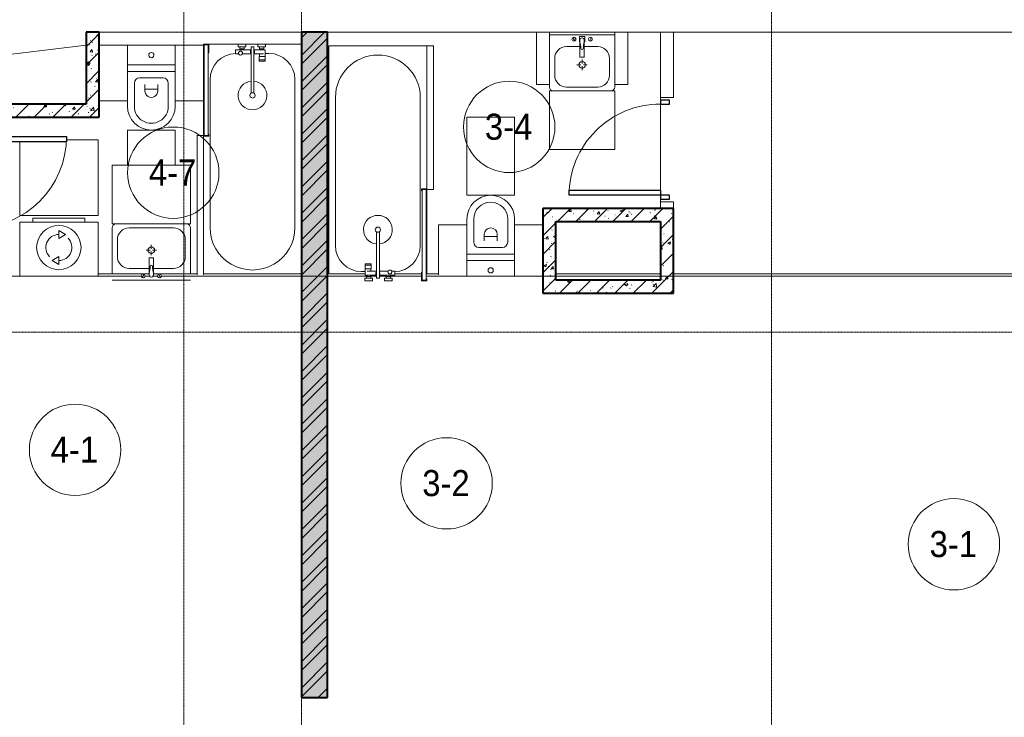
# Model space of a CAD drawing. Header units: millimetres. Extents: x 5617 to 112069, y 7718 to 237687.
# Tile 29 of 62: x 55788 to 63331, y 60349 to 65696. Entities that reach past the tile are written whole.
import ezdxf

# ---------------------------------------------------------------- set-up
doc = ezdxf.new("R2010")
doc.units = ezdxf.units.MM
doc.linetypes.add('ADSK_Линия сетки', pattern=[25, 20, -2.5, 0, -2.5])
doc.linetypes.add('Линия сетки', pattern=[25, 20, -2.5, 0, -2.5])
for name, color, linetype, lineweight in [('Двери', 7, 'Continuous', 18), ('Марки помещений', 7, 'Continuous', 20), ('Мебель', 7, 'Continuous', 18), ('Оси', 7, 'Continuous', 9), ('Перекрытия', 7, 'Continuous', 18), ('Сантехнические приборы', 7, 'Continuous', 18), ('Стены', 7, 'Continuous', 18), ('Стены разрез', 7, 'Continuous', 40), ('Форма', 7, 'Continuous', 18), ('Формообразующий элемент-перекрытие', 7, 'Continuous', 18), ('Электрооборудование', 7, 'Continuous', 18)]:
    doc.layers.add(name, color=color, linetype=linetype, lineweight=lineweight)
doc.styles.add('Arial_3', font='arial.ttf', dxfattribs={"width": 0.9, "height": 200})
pattern_1 = [(50, (0, 0), (218.62117, -19.1268), [22.86, -251.46]), (355, (0, 0), (-42.2919, 229.2684), [18.288, -201.168]), (100.451, (18.22, -1.6), (176.3311, 210.13963), [19.428, -213.708]), (46.184, (0, 60.96), (325.29495, -50.4516), [34.29, -377.19]), (96.636, (27.1, 56.76), (284.883, 296.9127), [29.142, -320.562]), (351.184, (0, 60.96), (284.8858, 296.9107), [27.432, -301.752]), (21, (30.48, 45.72), (181.93753, -122.71832), [22.86, -251.46]), (326, (30.48, 45.72), (74.1622, 221.0262), [18.288, -201.168]), (71.451, (45.64, 35.5), (256.10035, 98.30526), [19.428, -213.708]), (37.5, (0, 0), (3.70639, 101.465895), [3.353, -195.377, 3.353, -200.863, -201.93]), (37.5, (0, 0), (3.70639, 101.465895), [-402.946, 3.353, -198.577]), (7.5, (0, 0), (80.18358, 120.21653), [3.353, -113.081, 3.353, -190.805, -76.962]), (7.5, (0, 0), (80.18358, 120.21653), [-310.591, 3.353, -73.609]), (327.5, (-67.97, 0), (162.70865, -6.87497), [3.353, -72.847, 3.353, -234.391, -315.468]), (327.5, (-67.97, 0), (162.70865, -6.87497), [-313.944, 3.353, -312.115]), (317.5, (-98.45, 0), (177.75468, 30.51183), [3.353, -95.707, 3.353, -154.534, -224.028]), (317.5, (-98.45, 0), (177.75468, 30.51183), [-256.946, 3.353, -220.675])]
pattern_2 = [(45, (0, 0), (-70.71068, 70.71068), [])]

# ---------------------------------------------------------------- blocks, each defined once
blk = doc.blocks.new('MR_Унитаз напольный - Санузел с ванной-V29-МКСС_K1_L26_85_950_1')
at = {"layer": 'Сантехнические приборы', "color": 253, "true_color": 0xaaaaaa}
for p, q in [((-182.5, 0), (-182.5, 267.5)), ((-130, 267.5), (-130, 90)), ((130, 90), (130, 267.5)), ((182.5, 267.5), (182.5, 0)), ((-50, 150), (-50, 100)), ((-50, 135), (50, 135)), ((50, 100), (50, 150)), ((182.5, 0), (-182.5, 0)), ((-182.5, -50), (-182.5, 0)), ((-182.5, 0), (182.5, 0)), ((-90, 50), (90, 50)), ((182.5, 0), (182.5, -50)), ((-182.5, -50), (182.5, -50)), ((-182.5, -200), (-182.5, -50)), ((182.5, -50), (-182.5, -50)), ((182.5, -50), (182.5, -200)), ((182.5, -200), (-182.5, -200))]:
    blk.add_line(p, q, dxfattribs=at)
for centre, radius, start, end in [((0, 267.5), 182.5, 0, 180), ((0, 267.5), 130, 360, 180), ((0, 150), 50, 360, 180), ((-90, 90), 40, 180, 270), ((90, 90), 40, 270, 360), ((0, -125), 20, 360, 180), ((0, -125), 20, 180, 360)]:
    blk.add_arc(centre, radius, start, end, dxfattribs=at)
blk = doc.blocks.new('MR_Зона обслуживания - MR_Зона обслуживания-V32-МКСС_K1_L26_85_950_1')
at = {"layer": 'Мебель', "lineweight": 9}
for p, q in [((-182.5, 269.8), (-182.5, 0)), ((182.5, 0), (182.5, 269.8)), ((-182.5, 0), (182.5, 0))]:
    blk.add_line(p, q, dxfattribs=at)
blk = doc.blocks.new('MR_Тумба-Умывальник с зеркалом - Тумба-умывальник_600-V33-МКСС_K1_L26_85_950_1')
at = {"layer": 'Сантехнические приборы', "color": 253, "true_color": 0xaaaaaa}
for p, q in [((-300, -20), (300, -20)), ((-300, -67.8), (-300, -420)), ((-69.7, -39.8), (-55.6, -66.3)), ((-20, -67.8), (-20, -73.1)), ((-20, -73.1), (-17, -73.1)), ((-17, -60), (-17, -73.1)), ((-17, -73.1), (-17, -187.9)), ((17, -73.1), (17, -60)), ((17, -187.9), (17, -73.1)), ((17, -73.1), (20, -73.1)), ((20, -73.1), (20, -67.8)), ((69.7, -39.8), (55.6, -66.3)), ((300, -420), (300, -67.8)), ((-17, -110), (-170, -110)), ((170, -110), (17, -110)), ((-260, -200), (-260, -330)), ((-14, -190.9), (14, -190.9)), ((0, -210), (0, -240)), ((260, -330), (260, -200)), ((-10, -250), (-40, -250)), ((0, -290), (0, -260)), ((40, -250), (10, -250)), ((-170, -420), (170, -420))]:
    blk.add_line(p, q, dxfattribs=at)
for centre, radius, start, end in [((-62.7, -53.1), 15, 360, 180), ((-62.7, -53.1), 15, 180, 360), ((0, -60), 17, 360, 180), ((-217.6, -129.9), 208.5, 1.5946, 15.81769), ((217.6, -129.9), 208.5, 164.18231, 178.4054), ((62.7, -53.1), 15, 360, 180), ((62.7, -53.1), 15, 180, 360), ((-170, -200), 90, 90, 180), ((0, -124.1), 9.19, 180, 360), ((170, -200), 90, 360, 90), ((0, -250), 25, 0, 180), ((-14, -187.9), 3, 180, 270), ((-14, -187.9), 3, 195, 255), ((14, -187.9), 3, 270, 0), ((14, -187.9), 3, 285, 345), ((0, -250), 25, 180, 0), ((-170, -330), 90, 180, 270), ((170, -330), 90, 270, 360), ((-270, -420), 30, 180, 270), ((270, -420), 30, 270, 360)]:
    blk.add_arc(centre, radius, start, end, dxfattribs=at)
blk = doc.blocks.new('MR_Зона обслуживания - MR_Зона обслуживания-2560087-МКСС_K1_L26_85_950_1')
at = {"layer": 'Мебель', "lineweight": 9}
for p, q in [((300, 0), (-300, 0)), ((-300, 0), (-300, -450)), ((300, -450), (300, 0)), ((-300, -450), (300, -450))]:
    blk.add_line(p, q, dxfattribs=at)
blk = doc.blocks.new('MR_Ванна - Санузел с ванной_1800x750-V34-МКСС_K1_L26_85_950_1')
at = {"layer": 'Сантехнические приборы', "color": 253, "true_color": 0xaaaaaa}
for p, q in [((630, 700), (-505, 700)), ((210, 750.1), (195, 750.1)), ((195, 750.1), (195, 710)), ((195, 710), (210, 710)), ((200, 715), (200, 745.1)), ((200, 745.1), (210, 745.1)), ((200, 745.1), (200, 715)), ((895, 745.1), (200, 745.1)), ((210, 715), (200, 715)), ((200, 715), (895, 715)), ((210, 745.1), (210, 750.1)), ((210, 750), (467.5, 750)), ((210, 710), (210, 715)), ((895, 715), (835, 715)), ((835, 715), (835, 710)), ((835, 710), (900, 710)), ((900, 750), (885, 750)), ((885, 750), (885, 745.1)), ((885, 745.1), (895, 745.1)), ((895, 745.1), (895, 715)), ((895, 715), (895, 745.1)), ((900, 710), (900, 750)), ((900, 710), (900, 484.8)), ((826.3, 504.1), (858, 504.1)), ((826.3, 480.7), (826.3, 504.1)), ((826.3, 386.3), (826.3, 453.7)), ((858, 504.1), (858, 386.3)), ((858, 468.3), (866, 468.3)), ((858, 441.4), (858, 468.3)), ((866, 471), (880, 471)), ((866, 439), (866, 471)), ((866, 468.3), (866, 441.4)), ((880, 484.8), (900, 484.8)), ((880, 425), (880, 484.8)), ((880, 471), (880, 439)), ((900, 484.8), (900, 425)), ((524.9, 386.3), (880, 386.3)), ((866, 441.4), (858, 441.4)), ((880, 439), (866, 439)), ((900, 425), (880, 425)), ((880, 386.3), (880, 363.7)), ((900, 425), (900, 335)), ((880, 363.7), (524.9, 363.7)), ((770.9, 276.9), (770.9, 323.9)), ((770.9, 323.9), (780, 323.9)), ((780, 276.9), (780, 323.9)), ((780, 323.9), (807.5, 323.9)), ((780, 323.9), (780, 276.9)), ((807.5, 323.9), (807.5, 276.9)), ((807.5, 278.8), (807.5, 321.6)), ((807.5, 321.6), (826.3, 321.6)), ((826.3, 291.7), (826.3, 363.7)), ((858, 363.7), (858, 291.7)), ((858, 291.7), (858, 318.6)), ((858, 318.6), (866, 318.6)), ((866, 289), (866, 321)), ((866, 321), (880, 321)), ((866, 318.6), (866, 291.7)), ((880, 275.2), (880, 335)), ((880, 335), (900, 335)), ((880, 321), (880, 289)), ((900, 335), (900, 275.2)), ((780, 276.9), (770.9, 276.9)), ((807.5, 276.9), (780, 276.9)), ((858, 278.8), (807.5, 278.8)), ((830, 250), (830, 278.8)), ((858, 291.7), (858, 278.8)), ((866, 291.7), (858, 291.7)), ((880, 289), (866, 289)), ((900, 275.2), (880, 275.2)), ((900, 275.2), (900, 0)), ((-505, 50), (630, 50))]:
    blk.add_line(p, q, dxfattribs=at)
for centre, radius, start, end in [((-505, 375), 325, 90, 270), ((630, 500), 200, 1.36846, 90), ((508.5, 375), 110, 5.91598, 354.08402), ((832.8, 467.2), 15, 90, 270), ((832.8, 467.2), 15, 244.04828, 115.95172), ((832.8, 467.2), 15, 270, 90), ((508.5, 375), 20, 90, 270), ((508.5, 375), 20, 270, 90), ((508.5, 375), 20, 325.4667, 34.5333), ((843.9, 375), 15.5, 47.00933, 132.99067), ((843.9, 375), 15.5, 227.00933, 312.99067), ((630, 250), 200, 270, 360)]:
    blk.add_arc(centre, radius, start, end, dxfattribs=at)
blk = doc.blocks.new('MR_Зона обслуживания - MR_Зона обслуживания-V35-МКСС_K1_L26_85_950_1')
at = {"layer": 'Мебель', "lineweight": 9}
for p, q in [((550, 50), (-518.2, 50)), ((-518.2, 0), (545.1, 0)), ((550, 0.1), (550, 50))]:
    blk.add_line(p, q, dxfattribs=at)
blk = doc.blocks.new('MR_Зона обслуживания - MR_Зона обслуживания-V36-МКСС_K1_L26_85_950_1')
at = {"layer": 'Мебель', "lineweight": 9}
for p, q in [((108.75, 425), (-108.75, 425)), ((-108.75, 0), (108.75, 0))]:
    blk.add_line(p, q, dxfattribs=at)
blk = doc.blocks.new('MR_Зона обслуживания - MR_Зона обслуживания-V37-МКСС_K1_L26_85_950_1')
at = {"layer": 'Мебель', "lineweight": 9}
for p, q in [((108.8, 425), (-108.8, 425)), ((-108.8, 425), (-108.8, 7.5)), ((-108.8, 0), (108.8, 0))]:
    blk.add_line(p, q, dxfattribs=at)
blk = doc.blocks.new('MR_Стиральная машина - Стиральная машина_450-2560113-МКСС_K1_L26_85_950_1')
at = {"layer": 'Электрооборудование', "color": 253, "true_color": 0xaaaaaa}
for p, q in [((-300, 420), (300, 420)), ((-300, 5.6), (-300, 420)), ((-200, 450), (200, 450)), ((-200, 420), (-200, 450)), ((200, 450), (200, 420)), ((300, 420), (300, 5.6)), ((0, 355), (52, 325)), ((0, 295), (0, 355)), ((52, 325), (0, 295)), ((-52, 125), (0, 155)), ((0, 155), (0, 95)), ((0, 95), (-52, 125))]:
    blk.add_line(p, q, dxfattribs=at)
for radius, start, end in [(170, 0, 180), (100, 90, 225), (100, 270, 45), (170, 180, 0)]:
    blk.add_arc((0, 225), radius, start, end, dxfattribs=at)
blk = doc.blocks.new('MR_Зона обслуживания - MR_Зона обслуживания-V40-МКСС_K1_L26_85_950_1')
at = {"layer": 'Мебель', "lineweight": 9}
for p, q in [((-300, 565), (-300, 0)), ((300, 580), (58.5, 580)), ((300, 0), (300, 580)), ((-300, 0), (300, 0))]:
    blk.add_line(p, q, dxfattribs=at)
blk = doc.blocks.new('MR_Тумба-Умывальник с зеркалом - Тумба-умывальник_500-2498977-МКСС_K1_L26_85_950_1')
at = {"layer": 'Сантехнические приборы', "color": 253, "true_color": 0xaaaaaa}
for p, q in [((250, 0), (-250, 0)), ((-250, -20), (250, -20)), ((-69.7, -39.8), (-55.6, -66.3)), ((20, -33.1), (-20, -33.1)), ((-20, -33.1), (-20, -73.1)), ((-20, -73.1), (-17, -73.1)), ((-17, -60), (-17, -73.1)), ((-17, -73.1), (-17, -187.9)), ((17, -73.1), (17, -60)), ((17, -187.9), (17, -73.1)), ((17, -73.1), (20, -73.1)), ((20, -73.1), (20, -33.1)), ((69.7, -39.8), (55.6, -66.3)), ((-17, -110), (-120, -110)), ((120, -110), (17, -110)), ((-210, -200), (-210, -330)), ((-14, -190.9), (14, -190.9)), ((0, -210), (0, -240)), ((210, -330), (210, -200)), ((-10, -250), (-40, -250)), ((0, -290), (0, -260)), ((40, -250), (10, -250)), ((-250, -400), (-250, -420)), ((-120, -420), (120, -420)), ((250, -420), (250, -400))]:
    blk.add_line(p, q, dxfattribs=at)
for centre, radius, start, end in [((-62.7, -53.1), 15, 360, 180), ((-62.7, -53.1), 15, 180, 360), ((0, -60), 17, 360, 180), ((-217.6, -129.9), 208.5, 1.5946, 15.81769), ((217.6, -129.9), 208.5, 164.18231, 178.4054), ((62.7, -53.1), 15, 360, 180), ((62.7, -53.1), 15, 180, 360), ((-120, -200), 90, 90, 180), ((0, -124.1), 9.19, 180, 360), ((120, -200), 90, 360, 90), ((0, -250), 25, 0, 180), ((-14, -187.9), 3, 180, 270), ((-14, -187.9), 3, 195, 255), ((14, -187.9), 3, 270, 0), ((14, -187.9), 3, 285, 345), ((0, -250), 25, 180, 0), ((-120, -330), 90, 180, 270), ((120, -330), 90, 270, 360), ((-220, -420), 30, 180, 270), ((220, -420), 30, 270, 360)]:
    blk.add_arc(centre, radius, start, end, dxfattribs=at)
blk = doc.blocks.new('MR_Зона обслуживания - MR_Зона обслуживания-2560112-МКСС_K1_L26_85_950_1')
at = {"layer": 'Мебель', "lineweight": 9}
for p, q in [((250, 0), (-250, 0)), ((-250, 0), (-250, -450)), ((250, -450), (250, 0)), ((-250, -450), (250, -450))]:
    blk.add_line(p, q, dxfattribs=at)
blk = doc.blocks.new('MR_Зона обслуживания - MR_Зона обслуживания-2638942-МКСС_K1_L26_85_950_1')
at = {"layer": 'Мебель', "lineweight": 9}
for p, q in [((50, 0), (-50, 0)), ((-50, 0), (-50, -400)), ((50, -400), (50, 0)), ((-50, -400), (50, -400))]:
    blk.add_line(p, q, dxfattribs=at)
blk = doc.blocks.new('MR_Унитаз напольный - Санузел с ванной-V41-МКСС_K1_L26_85_950_1')
at = {"layer": 'Сантехнические приборы', "color": 253, "true_color": 0xaaaaaa}
for p, q in [((-182.5, 0), (-182.5, 267.5)), ((-130, 267.5), (-130, 90)), ((130, 90), (130, 267.5)), ((182.5, 267.5), (182.5, 0)), ((-50, 150), (-50, 100)), ((-50, 135), (50, 135)), ((50, 100), (50, 150)), ((182.5, 0), (-182.5, 0)), ((-182.5, -50), (-182.5, 0)), ((-182.5, 0), (182.5, 0)), ((-90, 50), (90, 50)), ((182.5, 0), (182.5, -50)), ((-182.5, -50), (182.5, -50)), ((-182.5, -164), (-182.5, -50)), ((182.5, -50), (-182.5, -50)), ((182.5, -50), (182.5, -164))]:
    blk.add_line(p, q, dxfattribs=at)
for centre, radius, start, end in [((0, 267.5), 182.5, 0, 180), ((0, 267.5), 130, 360, 180), ((0, 150), 50, 360, 180), ((-90, 90), 40, 180, 270), ((90, 90), 40, 270, 360), ((0, -125), 20, 360, 180), ((0, -125), 20, 180, 360)]:
    blk.add_arc(centre, radius, start, end, dxfattribs=at)
blk = doc.blocks.new('MR_Зона обслуживания - MR_Зона обслуживания-2560083-МКСС_K1_L26_85_950_1')
at = {"layer": 'Мебель', "lineweight": 9}
for p, q in [((182.5, 600), (-182.5, 600)), ((-182.5, 600), (-182.5, 0)), ((182.5, 0), (182.5, 600)), ((-182.5, 0), (182.5, 0))]:
    blk.add_line(p, q, dxfattribs=at)
blk = doc.blocks.new('MR_Зона обслуживания - MR_Зона обслуживания-V42-МКСС_K1_L26_85_950_1')
at = {"layer": 'Мебель', "lineweight": 9}
blk.add_line((108.75, 425), (-108.75, 425), dxfattribs=at)
blk = doc.blocks.new('MR_Зона обслуживания - MR_Зона обслуживания-V43-МКСС_K1_L26_85_950_1')
at = {"layer": 'Мебель', "lineweight": 9}
for p, q in [((108.8, 425), (-108.8, 425)), ((-108.8, 425), (-108.8, 41.5))]:
    blk.add_line(p, q, dxfattribs=at)
blk = doc.blocks.new('MR_Ванна - Санузел с ванной_1800x750-V44-МКСС_K1_L26_85_950_1')
at = {"layer": 'Сантехнические приборы', "color": 253, "true_color": 0xaaaaaa}
for p, q in [((-900, 0), (-900, 750)), ((630, 700), (-505, 700)), ((210, 750.1), (195, 750.1)), ((195, 750.1), (195, 710)), ((195, 710), (210, 710)), ((200, 715), (200, 745.1)), ((200, 745.1), (210, 745.1)), ((200, 745.1), (200, 715)), ((895, 745.1), (200, 745.1)), ((210, 715), (200, 715)), ((200, 715), (895, 715)), ((210, 745.1), (210, 750.1)), ((210, 750), (846.9, 750)), ((210, 710), (210, 715)), ((895, 715), (835, 715)), ((835, 715), (835, 710)), ((835, 710), (900, 710)), ((900, 750), (885, 750)), ((885, 750), (885, 745.1)), ((885, 745.1), (895, 745.1)), ((895, 745.1), (895, 715)), ((895, 715), (895, 745.1)), ((900, 710), (900, 750)), ((826.3, 504.1), (858, 504.1)), ((826.3, 480.7), (826.3, 504.1)), ((826.3, 386.3), (826.3, 453.7)), ((858, 504.1), (858, 386.3)), ((858, 468.3), (866, 468.3)), ((858, 441.4), (858, 468.3)), ((866, 471), (880, 471)), ((866, 439), (866, 471)), ((866, 468.3), (866, 441.4)), ((880, 484.8), (900, 484.8)), ((880, 425), (880, 484.8)), ((880, 471), (880, 439)), ((900, 484.8), (900, 425)), ((524.9, 386.3), (880, 386.3)), ((866, 441.4), (858, 441.4)), ((880, 439), (866, 439)), ((900, 425), (880, 425)), ((880, 386.3), (880, 363.7)), ((880, 363.7), (524.9, 363.7)), ((770.9, 276.9), (770.9, 323.9)), ((770.9, 323.9), (780, 323.9)), ((780, 276.9), (780, 323.9)), ((780, 323.9), (807.5, 323.9)), ((780, 323.9), (780, 276.9)), ((807.5, 323.9), (807.5, 276.9)), ((807.5, 278.8), (807.5, 321.6)), ((807.5, 321.6), (826.3, 321.6)), ((826.3, 291.7), (826.3, 363.7)), ((858, 363.7), (858, 291.7)), ((858, 291.7), (858, 318.6)), ((858, 318.6), (866, 318.6)), ((866, 289), (866, 321)), ((866, 321), (880, 321)), ((866, 318.6), (866, 291.7)), ((880, 275.2), (880, 335)), ((880, 335), (900, 335)), ((880, 321), (880, 289)), ((900, 335), (900, 275.2)), ((780, 276.9), (770.9, 276.9)), ((807.5, 276.9), (780, 276.9)), ((858, 278.8), (807.5, 278.8)), ((830, 250), (830, 278.8)), ((858, 291.7), (858, 278.8)), ((866, 291.7), (858, 291.7)), ((880, 289), (866, 289)), ((900, 275.2), (880, 275.2)), ((846.9, 0), (-900, 0)), ((-505, 50), (630, 50))]:
    blk.add_line(p, q, dxfattribs=at)
for centre, radius, start, end in [((-505, 375), 325, 90, 270), ((630, 500), 200, 1.18568, 90), ((508.5, 375), 110, 5.91598, 354.08402), ((832.8, 467.2), 15, 90, 270), ((832.8, 467.2), 15, 244.04828, 115.95172), ((832.8, 467.2), 15, 270, 90), ((508.5, 375), 20, 90, 270), ((508.5, 375), 20, 270, 90), ((508.5, 375), 20, 325.4667, 34.5333), ((843.9, 375), 15.5, 47.00933, 132.99067), ((843.9, 375), 15.5, 227.00933, 312.99067), ((630, 250), 200, 270, 360)]:
    blk.add_arc(centre, radius, start, end, dxfattribs=at)
blk = doc.blocks.new('MR_Зона обслуживания - MR_Зона обслуживания-2560092-МКСС_K1_L26_85_950_1')
at = {"layer": 'Мебель', "lineweight": 9}
for p, q in [((550, 50), (-550, 50)), ((-550, 50), (-550, 0)), ((-550, 0), (545.1, 0)), ((550, 0.1), (550, 50))]:
    blk.add_line(p, q, dxfattribs=at)
blk = doc.blocks.new('A_DOR_Door - Вн_3_Одинарная_800x2100-3005223-МКСС_K1_L26_85_950_1')
at = {"layer": 'Двери', "color": 253, "lineweight": 30, "true_color": 0xaaaaaa}
for p, q in [((-350, 50), (-350, 750)), ((-350, 750), (-310, 750)), ((-350, 50), (-350, 750)), ((-310, 750), (-310, 50)), ((-380, 50), (-380, -20)), ((-350, 50), (-380, 50)), ((-310, 50), (-350, 50)), ((-350, -20), (-350, 50)), ((380, 50), (350, 50)), ((350, 50), (350, -20)), ((380, -20), (380, 50)), ((-380, -20), (-350, -20)), ((350, -20), (380, -20))]:
    blk.add_line(p, q, dxfattribs=at)
at = {"layer": 'Двери', "color": 254, "lineweight": 9, "true_color": 0xd4d4d4}
blk.add_arc((-350, 50), 700, 360, 90, dxfattribs=at)
blk = doc.blocks.new('A_DOR_Door - Вн_3_Одинарная_800x2100-3033227-МКСС_K1_L26_85_950_1')
at = {"layer": 'Двери', "color": 253, "lineweight": 30, "true_color": 0xaaaaaa}
for p, q in [((-350, 50), (-350, 750)), ((-350, 750), (-310, 750)), ((-350, 50), (-350, 750)), ((-310, 750), (-310, 50)), ((-380, 50), (-380, -20)), ((-350, 50), (-380, 50)), ((-310, 50), (-350, 50)), ((-350, -20), (-350, 50)), ((380, 50), (350, 50)), ((350, 50), (350, -20)), ((380, -20), (380, 50)), ((-380, -20), (-350, -20)), ((350, -20), (380, -20))]:
    blk.add_line(p, q, dxfattribs=at)
at = {"layer": 'Двери', "color": 254, "lineweight": 9, "true_color": 0xd4d4d4}
blk.add_arc((-350, 50), 700, 360, 90, dxfattribs=at)
blk = doc.blocks.new('135_SLK_K1_AR_rvt-1-МКСС_K1_L26_85_950_1')
at = {"layer": 'Стены разрез', "lineweight": 9, "true_color": 0xaaaaaa}
h = blk.add_hatch(dxfattribs=at)
h.set_pattern_fill('FP_2', color=253, style=0, pattern_type=2)
h.set_pattern_definition(pattern_1)
h.paths.add_polyline_path([(41600, 64950), (41600, 65600), (41500, 65600), (41500, 64950)])
h = blk.add_hatch(dxfattribs=at)
h.set_pattern_fill('FP_4', color=253, style=0, pattern_type=2)
h.set_pattern_definition(pattern_2)
h.paths.add_polyline_path([(41600, 64950), (41600, 65600), (41500, 65600), (41500, 64950)])
h = blk.add_hatch(dxfattribs=at)
h.set_pattern_fill('FP_2', color=253, style=0, pattern_type=2)
h.set_pattern_definition(pattern_1)
h.paths.add_polyline_path([(43263.4, 60500), (43350, 60500), (43350, 65600), (43150, 65600), (43150, 60500)])
h = blk.add_hatch(dxfattribs=at)
h.set_pattern_fill('FP_3', color=253, style=0, pattern_type=2)
h.set_pattern_definition([(45, (0, 0), (-101.02788, 101.02788), []), (45, (67.35, 0), (-101.02788, 101.02788), [])])
h.paths.add_polyline_path([(43263.4, 60500), (43350, 60500), (43350, 65600), (43150, 65600), (43150, 60500)])
h = blk.add_hatch(dxfattribs=at)
h.set_pattern_fill('FP_2', color=253, style=0, pattern_type=2)
h.set_pattern_definition(pattern_1)
h.paths.add_polyline_path([(41500, 64950), (41500, 65050), (40550, 65050), (40550, 64950), (40996.9, 64950)])
h = blk.add_hatch(dxfattribs=at)
h.set_pattern_fill('FP_4', color=253, style=0, pattern_type=2)
h.set_pattern_definition(pattern_2)
h.paths.add_polyline_path([(41500, 64950), (41500, 65050), (40550, 65050), (40550, 64950), (40996.9, 64950)])
h = blk.add_hatch(dxfattribs=at)
h.set_pattern_fill('FP_2', color=253, style=0, pattern_type=2)
h.set_pattern_definition(pattern_1)
h.paths.add_polyline_path([(45000, 63600), (45100, 63600), (45100, 64250), (45000, 64250), (45000, 63911.8)])
h = blk.add_hatch(dxfattribs=at)
h.set_pattern_fill('FP_4', color=253, style=0, pattern_type=2)
h.set_pattern_definition(pattern_2)
h.paths.add_polyline_path([(45000, 63600), (45100, 63600), (45100, 64250), (45000, 64250), (45000, 63911.8)])
h = blk.add_hatch(dxfattribs=at)
h.set_pattern_fill('FP_2', color=253, style=0, pattern_type=2)
h.set_pattern_definition(pattern_1)
h.paths.add_polyline_path([(45100, 64150), (45900, 64150), (45900, 64250), (45100, 64250)])
h = blk.add_hatch(dxfattribs=at)
h.set_pattern_fill('FP_4', color=253, style=0, pattern_type=2)
h.set_pattern_definition(pattern_2)
h.paths.add_polyline_path([(45100, 64150), (45900, 64150), (45900, 64250), (45100, 64250)])
h = blk.add_hatch(dxfattribs=at)
h.set_pattern_fill('FP_2', color=253, style=0, pattern_type=2)
h.set_pattern_definition(pattern_1)
h.paths.add_polyline_path([(46000, 63600), (46000, 64250), (45900, 64250), (45900, 63600)])
h = blk.add_hatch(dxfattribs=at)
h.set_pattern_fill('FP_4', color=253, style=0, pattern_type=2)
h.set_pattern_definition(pattern_2)
h.paths.add_polyline_path([(46000, 63600), (46000, 64250), (45900, 64250), (45900, 63600)])
h = blk.add_hatch(dxfattribs=at)
h.set_pattern_fill('FP_2', color=253, style=0, pattern_type=2)
h.set_pattern_definition(pattern_1)
h.paths.add_polyline_path([(45100, 63600), (45900, 63600), (45900, 63700), (45100, 63700)])
h = blk.add_hatch(dxfattribs=at)
h.set_pattern_fill('FP_4', color=253, style=0, pattern_type=2)
h.set_pattern_definition(pattern_2)
h.paths.add_polyline_path([(45100, 63600), (45900, 63600), (45900, 63700), (45100, 63700)])
at = {"color": 253, "lineweight": 18, "true_color": 0xaaaaaa}
blk.add_line((40737.1, 65407.8), (41500, 65500), dxfattribs=at)
at = {"layer": 'Перекрытия', "color": 253, "true_color": 0xaaaaaa}
for p, q in [((43150, 65600), (41600, 65600)), ((44950, 65600), (43350, 65600)), ((45550, 65600), (45050, 65600)), ((45900, 65600), (45650, 65600)), ((51350, 65600), (46000, 65600)), ((45900, 65080), (45900, 65100)), ((45900, 65100), (45900, 65080)), ((45900, 64390), (45900, 65050)), ((45900, 65050), (45900, 64390)), ((45900, 64300), (45900, 64320)), ((45900, 64320), (45900, 64300))]:
    blk.add_line(p, q, dxfattribs=at)
at = {"layer": 'Стены', "color": 253, "true_color": 0xaaaaaa}
for p, q in [((45900, 65100), (45900, 65600)), ((45900, 65600), (46000, 65600)), ((46000, 65600), (46000, 65100)), ((45900, 65100), (46000, 65100)), ((45900, 64250), (45900, 64300)), ((46000, 64300), (45900, 64300)), ((46000, 64300), (46000, 64250))]:
    blk.add_line(p, q, dxfattribs=at)
at = {"layer": 'Стены разрез', "color": 253, "true_color": 0xaaaaaa}
for p, q in [((41600, 65600), (41500, 65600)), ((41500, 65600), (41500, 65050)), ((41600, 64950), (41600, 65600)), ((43350, 65600), (43150, 65600)), ((43150, 65600), (43150, 60500)), ((43350, 60500), (43350, 65600)), ((41500, 65050), (40650, 65050)), ((40550, 64950), (41500, 64950)), ((41500, 64950), (41600, 64950)), ((45000, 64250), (45000, 63600)), ((45100, 64250), (45000, 64250)), ((45900, 64250), (45100, 64250)), ((46000, 64250), (45900, 64250)), ((46000, 63600), (46000, 64250)), ((45100, 63700), (45100, 64150)), ((45100, 64150), (45900, 64150)), ((45900, 64150), (45900, 63700)), ((45900, 63700), (45100, 63700)), ((45000, 63600), (45100, 63600)), ((45100, 63600), (45900, 63600)), ((45900, 63600), (46000, 63600)), ((43150, 60500), (43350, 60500))]:
    blk.add_line(p, q, dxfattribs=at)
at = {"layer": 'Двери', "color": 253, "lineweight": 18, "true_color": 0xaaaaaa}
for name, p, rotation in [('A_DOR_Door - Вн_3_Одинарная_800x2100-3033227-МКСС_K1_L26_85_950_1', (45950, 64700), 90), ('A_DOR_Door - Вн_3_Одинарная_800x2100-3005223-МКСС_K1_L26_85_950_1', (40600, 64450), 269.9999999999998)]:
    blk.add_blockref(name, p, dxfattribs=dict(at, rotation=rotation))
at = {"layer": 'Мебель', "color": 253, "lineweight": 18, "true_color": 0xaaaaaa}
for name, p in [('MR_Зона обслуживания - MR_Зона обслуживания-2638942-МКСС_K1_L26_85_950_1', (45000, 65600)), ('MR_Зона обслуживания - MR_Зона обслуживания-2638942-МКСС_K1_L26_85_950_1', (45600, 65600)), ('MR_Зона обслуживания - MR_Зона обслуживания-2560112-МКСС_K1_L26_85_950_1', (45300, 65150)), ('MR_Зона обслуживания - MR_Зона обслуживания-2560083-МКСС_K1_L26_85_950_1', (44600, 64350)), ('MR_Зона обслуживания - MR_Зона обслуживания-V40-МКСС_K1_L26_85_950_1', (41291.5, 64195)), ('MR_Зона обслуживания - MR_Зона обслуживания-V43-МКСС_K1_L26_85_950_1', (44308.7, 63700)), ('MR_Зона обслуживания - MR_Зона обслуживания-V42-МКСС_K1_L26_85_950_1', (44891.2, 63700))]:
    blk.add_blockref(name, p, dxfattribs=at)
for name, p, rotation in [('MR_Зона обслуживания - MR_Зона обслуживания-V36-МКСС_K1_L26_85_950_1', (41708.7, 65500), 180), ('MR_Зона обслуживания - MR_Зона обслуживания-V37-МКСС_K1_L26_85_950_1', (42291.2, 65500), 180), ('MR_Зона обслуживания - MR_Зона обслуживания-2560092-МКСС_K1_L26_85_950_1', (44110.6, 64945), 270.0000000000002), ('MR_Зона обслуживания - MR_Зона обслуживания-V32-МКСС_K1_L26_85_950_1', (42000, 64850), 180), ('MR_Зона обслуживания - MR_Зона обслуживания-V35-МКСС_K1_L26_85_950_1', (42400, 64257.5), 90.00000000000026), ('MR_Зона обслуживания - MR_Зона обслуживания-2560087-МКСС_K1_L26_85_950_1', (42000, 64130.2), 180)]:
    blk.add_blockref(name, p, dxfattribs=dict(at, rotation=rotation))
at = {"layer": 'Сантехнические приборы', "color": 253, "lineweight": 18, "true_color": 0xaaaaaa}
for name, p in [('MR_Тумба-Умывальник с зеркалом - Тумба-умывальник_500-2498977-МКСС_K1_L26_85_950_1', (45300, 65600)), ('MR_Унитаз напольный - Санузел с ванной-V41-МКСС_K1_L26_85_950_1', (44600, 63900))]:
    blk.add_blockref(name, p, dxfattribs=at)
for name, p, rotation in [('MR_Унитаз напольный - Санузел с ванной-V29-МКСС_K1_L26_85_950_1', (42000, 65300), 180), ('MR_Ванна - Санузел с ванной_1800x750-V34-МКСС_K1_L26_85_950_1', (43150, 64607.5), 90.00000000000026), ('MR_Ванна - Санузел с ванной_1800x750-V44-МКСС_K1_L26_85_950_1', (43360.6, 64595), 270.0000000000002), ('MR_Тумба-Умывальник с зеркалом - Тумба-умывальник_600-V33-МКСС_K1_L26_85_950_1', (42000, 63680.2), 180)]:
    blk.add_blockref(name, p, dxfattribs=dict(at, rotation=rotation))
at = {"layer": 'Электрооборудование', "color": 253, "lineweight": 18, "true_color": 0xaaaaaa}
blk.add_blockref('MR_Стиральная машина - Стиральная машина_450-2560113-МКСС_K1_L26_85_950_1', (41291.5, 63725), dxfattribs=at)
blk = doc.blocks.new('135_SLK_K1_AR_FCD_rvt-1-МКСС_K1_L26_85_950_1')
at = {"layer": 'Форма', "color": 253, "lineweight": 9, "true_color": 0xaaaaaa}
for p, q in [((41922.7, 63730.6), (36340, 63730.6)), ((41986.2, 63730.6), (41952, 63730.6)), ((42048.2, 63730.6), (42013.8, 63730.6)), ((43652.3, 63730.6), (42077.1, 63730.6)), ((43724.9, 63730.6), (43679.2, 63730.6)), ((43802, 63730.6), (43746.5, 63730.6)), ((44070.6, 63730.6), (43828.9, 63730.6)), ((54860, 63730.6), (44105.7, 63730.6))]:
    blk.add_line(p, q, dxfattribs=at)
at = {"layer": 'Формообразующий элемент-перекрытие', "color": 253, "lineweight": 5, "true_color": 0xaaaaaa}
for p, q in [((41591.5, 63748.1), (41983, 63748.1)), ((42017, 63748.1), (42350, 63748.1)), ((42400, 63748.1), (43150, 63748.1)), ((43350, 63748.1), (43639.4, 63748.1)), ((43864.7, 63748.1), (44070.6, 63748.1)), ((44105.7, 63748.1), (44200, 63748.1)), ((45100, 63748.1), (45900, 63748.1)), ((46000, 63748.1), (50098, 63748.1))]:
    blk.add_line(p, q, dxfattribs=at)
blk = doc.blocks.new('050_Марка_Помещение - Номер-620969-МКСС_K1_L26_85_950_1')
at = {"layer": 'Марки помещений'}
blk.add_circle((0, 0), 3.5, dxfattribs=at)

msp = doc.modelspace()

# ---------------------------------------------------------------- linework, layer by layer
at = {"layer": 'Оси', "linetype": 'Линия сетки'}
for p, q in [((57046.3, 55648.9), (57046.3, 78180)), ((57946.3, 55648.9), (57946.3, 78180)), ((61546.3, 55648.9), (61546.3, 78180))]:
    msp.add_line(p, q, dxfattribs=at)
at = {"layer": 'Оси', "linetype": 'ADSK_Линия сетки'}
msp.add_line((81346.3, 63300), (26370.3, 63300), dxfattribs=at)

# ---------------------------------------------------------------- block references
at = {"lineweight": 5}
for name in ['135_SLK_K1_AR_FCD_rvt-1-МКСС_K1_L26_85_950_1', '135_SLK_K1_AR_rvt-1-МКСС_K1_L26_85_950_1']:
    msp.add_blockref(name, (14796.3, 0), dxfattribs=at)
at = {"layer": 'Марки помещений', "xscale": 99.99999999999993, "yscale": 99.99999999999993, "zscale": 99.99999999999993}
for p in [(59538.1, 64874.3), (56964.2, 64523.4), (56212.1, 62399.5), (59058.5, 62142.3), (62944.8, 61675.1)]:
    msp.add_blockref('050_Марка_Помещение - Номер-620969-МКСС_K1_L26_85_950_1', p, dxfattribs=at)

# ---------------------------------------------------------------- texts
at = {"layer": 'Марки помещений', "lineweight": 9, "char_height": 200, "width": 447.342, "attachment_point": 1, "style": 'Arial_3'}
for s, insert in [('3-4', (59351.6, 64976)), ('4-7', (56777.7, 64625.1)), ('4-1', (56025.5, 62501.2)), ('3-2', (58871.9, 62244.1)), ('3-1', (62758.3, 61776.8))]:
    msp.add_mtext(s, dxfattribs=dict(at, insert=insert))

doc.saveas('drawing.dxf')
